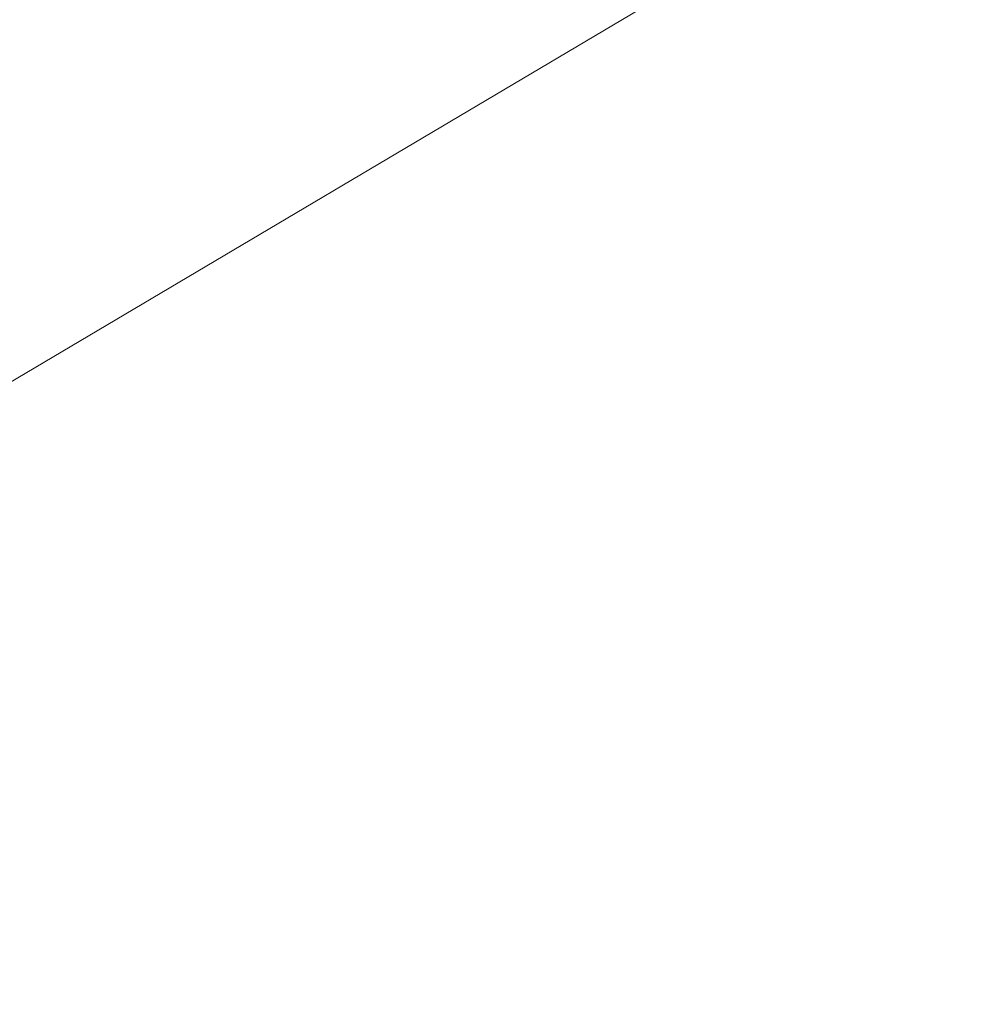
# Model space of a CAD drawing. Header units: millimetres. Extents: x -36631 to 27388, y -24993 to 6945.
# Tile 194 of 256: x 7300 to 8709, y -14839 to -13404. Entities that reach past the tile are written whole.
import ezdxf

# ---------------------------------------------------------------- set-up
doc = ezdxf.new("R2010")
doc.units = ezdxf.units.MM
doc.header["$MEASUREMENT"] = 0
doc.linetypes.add('Wipeout_Contour', pattern=[1000, 0, -1000])
doc.layers.add('14_PAV_Paviment existent', color=7, linetype='Continuous')
doc.layers.add('Nuevo_08_E_Envans secs', color=7, linetype='Continuous')
doc.layers.add('14_PAV_Paviment existent_Pluma_Nº__89', color=7, linetype='Continuous', lineweight=5)

# ---------------------------------------------------------------- blocks, each defined once
blk = doc.blocks.new('Elem Sección_167_1')
at = {"color": 254, "linetype": 'Wipeout_Contour', "lineweight": 0, "ltscale": 61046.959773}
blk.add_wipeout([(7362.5, -13134.9), (4637.2, -14748.8), (4641, -14753), (7366.2, -13139.1)], dxfattribs=at).dxf.layer = 'Nuevo_08_E_Envans secs'
at = {"color": 254, "linetype": 'Wipeout_Contour', "lineweight": 0, "ltscale": 60946.189975}
blk.add_wipeout([(4617.2, -14726.4), (4625.3, -14735.5), (7350.6, -13121.6), (7342.5, -13112.5)], dxfattribs=at).dxf.layer = 'Nuevo_08_E_Envans secs'
at = {"color": 254, "linetype": 'Wipeout_Contour', "lineweight": 0, "ltscale": 60992.153034}
blk.add_wipeout([(4625.3, -14735.5), (4633.5, -14744.6), (7358.7, -13130.7), (7350.6, -13121.6)], dxfattribs=at).dxf.layer = 'Nuevo_08_E_Envans secs'
blk = doc.blocks.new('Elem Sección_389_1')
at = {"layer": '14_PAV_Paviment existent_Pluma_Nº__89', "color": 7, "linetype": 'Continuous', "lineweight": 5}
blk.add_line((11031.9, -11714), (-438.6, -18506.9), dxfattribs=at)

msp = doc.modelspace()

# ---------------------------------------------------------------- block references
at = {"layer": 'Nuevo_08_E_Envans secs', "lineweight": 0}
msp.add_blockref('Elem Sección_167_1', (0, 0), dxfattribs=at)

# ---------------------------------------------------------------- next in the draw order: block references
at = {"layer": '14_PAV_Paviment existent', "lineweight": 0}
msp.add_blockref('Elem Sección_389_1', (0, 0), dxfattribs=at)

doc.saveas('drawing.dxf')
